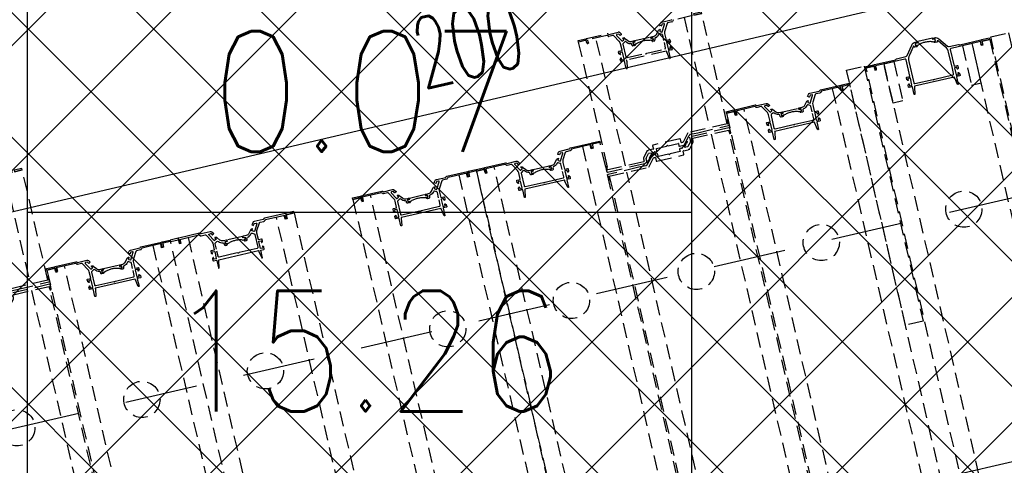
# Model space of a CAD drawing. Header units: centimetres. Extents: x -15121 to 17422, y -60492 to 0.
# Tile 228 of 256: x 1999 to 2097, y -29431 to -29387. Entities that reach past the tile are written whole.
import ezdxf
from ezdxf.enums import TextEntityAlignment as Align

# ---------------------------------------------------------------- set-up
doc = ezdxf.new("R2010")
doc.units = ezdxf.units.CM
doc.header["$LTSCALE"] = 60
for name, pattern in [('HIDDEN', [0.375, 0.25, -0.125]), ('KRESKOWA-SREDNIA', [0.2, 0.12, -0.08]), ('MP', [0.25, 0.15, -0.1])]:
    doc.linetypes.add(name, pattern=pattern)
for name, color, linetype in [('A-----SZ', 8, 'Continuous'), ('AIKA KLIMATYZACJA2', 5, 'Continuous'), ('AIKA lampy restauracja wymiarowanie', 7, 'Continuous'), ('AIKA sufity podwieszane', 8, 'Continuous'), ('AIKA wymiarowanie ogólne rzut2', 7, 'Continuous'), ('AIKA ścianki mobilne', 7, 'Continuous'), ('F-BIL', 1, 'Continuous'), ('F-BIL-OP', 3, 'Continuous'), ('F-BIL-TA', 1, 'Continuous'), ('L-HIDDEN', 8, 'HIDDEN')]:
    doc.layers.add(name, color=color, linetype=linetype)
doc.styles.add('normalnysimplex', font='simplex.shx', dxfattribs={"width": 0.85})
doc.styles.add('SIMPLEX', font='simplex', dxfattribs={"width": 0.85})
doc.styles.add('wymiar', font='txt.shx', dxfattribs={"width": 0.6})
doc.dimstyles.new('Dwudziestka', dxfattribs={"dimtxt": 7, "dimasz": 0.7, "dimexe": 5, "dimexo": 0, "dimgap": 2.5, "dimtad": 1, "dimtoh": 1, "dimdec": 3, "dimrnd": 0.5, "dimdsep": 46, "dimtxsty": 'wymiar', "dimblk": 'znacznik', "dimcen": 0, "dimdle": 5, "dimse1": 1, "dimse2": 1, "dimclrd": 256, "dimclre": 256, "dimclrt": 256, "dimadec": 0, "dimazin": 0, "dimtfac": 0.4, "dimtdec": 3, "dimtix": 1, "dimtofl": 0, "dimtmove": 2, "dimatfit": 3, "dimldrblk": 'znacznik', "dimfxl": 1, "dimtolj": 1, "dimarcsym": 0})

# ---------------------------------------------------------------- blocks, each defined once
blk = doc.blocks.new('DYBY-BL5')
at = {"layer": 'F-BIL-TA', "color": 1}
blk.add_line((0, 45), (110, 45), dxfattribs=at)
blk.add_lwpolyline([(0, 0), (0, 90), (110, 90), (110, 0)], close=True, dxfattribs=at)
at = {"layer": 'F-BIL-OP', "style": 'SIMPLEX', "width": 0.85}
blk.add_attdef('NR', text='', height=20, dxfattribs=at).set_placement((56, 55), align=Align.CENTER)
at = {"layer": 'F-BIL-OP', "color": 2, "style": 'SIMPLEX', "width": 0.85, "flags": 1}
for tag, p in [('NAZWA', (119, 55)), ('POSADZKA', (119, 12)), ('GRUPA', (119, -27)), ('RODZAJ', (119, -72))]:
    blk.add_attdef(tag, p, '', height=19, dxfattribs=at)
at = {"layer": 'F-BIL-OP', "color": 2, "style": 'SIMPLEX', "width": 0.85}
blk.add_attdef('POW.', text='', height=20, dxfattribs=at).set_placement((56, 12), align=Align.CENTER)
at = {"layer": 'F-BIL-OP', "color": 2, "style": 'SIMPLEX', "width": 0.85, "flags": 1}
blk.add_attdef('POWH.', text='', height=20, dxfattribs=at).set_placement((56, -27), align=Align.CENTER)
blk = doc.blocks.new('SL klima')
at = {"layer": 'AIKA KLIMATYZACJA2', "color": 140, "linetype": 'MP', "lineweight": -2}
blk.add_line((6314.866, -25555.953, 336.652), (6271.994, -25565.851, 336.652), dxfattribs=at)
blk = doc.blocks.new('*U5278')
for p, q in [((1.5, 8.8), (1085.5, 8.82)), ((1085.5, 0.82), (1081.5, 0.82)), ((1081.5, 0.82), (1081.5, -0.68)), ((1085.5, 8.82), (1085.5, 0.82)), ((1085.5, -9.18), (1.5, -9.2)), ((1081.5, -0.68), (1085.5, -0.68)), ((1.5, -99.2), (1085.5, -99.18)), ((1085.5, -117.18), (1.5, -117.2)), ((1081.5, -109.18), (1081.5, -107.68)), ((1081.5, -107.68), (1085.5, -107.68)), ((1085.5, -109.18), (1081.5, -109.18)), ((1085.5, -117.18), (1085.5, -109.18))]:
    blk.add_line(p, q)
for points in [[(827.7, 28.32), (1087.7, 28.32), (1087.7, 10.32), (827.7, 10.32)], [(1087, 0.82), (1085.5, 0.82), (1085.5, 8.82), (1087, 8.82)], [(1085.5, -9.31), (1085.5, -19.31), (1045.5, -19.31), (1045.5, -9.31)], [(1085.5, -99.31), (1085.5, -89.31), (1045.5, -89.31), (1045.5, -99.31)], [(1087, -109.18), (1085.5, -109.18), (1085.5, -117.18), (1087, -117.18)], [(827.7, -118.68), (1087.7, -118.68), (1087.7, -136.68), (827.7, -136.68)]]:
    blk.add_lwpolyline(points, close=True)
at = {"linetype": 'Continuous'}
blk.add_lwpolyline([(1065.83, -74.48), (1082.3, -74.48, 0.162719), (1088.31, -72.47), (1095.51, -67.06, 0.023978), (1095.88, -66.75, 0.684311), (1095.54, -65.88), (1095.2, -65.88, -0.414214), (1094.7, -65.38), (1094.7, -63.51, -0.198912), (1094.85, -63.15), (1095.56, -62.44, -0.668179), (1095.9, -62.58), (1095.9, -64.18, 0.414214), (1096.1, -64.38), (1098.1, -64.38, 0.414214), (1098.3, -64.18), (1098.3, -62.58, -0.414214), (1098.5, -62.38), (1099.3, -62.38, -0.414214), (1099.5, -62.58), (1099.5, -64.06, -0.235614), (1097.51, -68.06), (1088.5, -74.84, 0.235614), (1087.7, -76.44), (1087.7, -85.85, -0.198912), (1087.55, -86.2), (1087.15, -86.61, 0.198912), (1087, -86.96), (1087, -108.38, -0.414214), (1086.2, -109.18), (1082.8, -109.18, -0.414214), (1082, -108.38), (1082, -107.88, -0.414214), (1082.2, -107.68), (1083.2, -107.68, 0.414214), (1083.4, -107.88), (1085.3, -107.88, 0.414214), (1085.5, -107.68), (1085.5, -77.68, 0.414214), (1084.5, -76.68), (1067.7, -76.68, 0.414214), (1067.5, -76.88), (1067.5, -79.88, -0.414214), (1067, -80.38), (1065.12, -80.38, -0.198912), (1064.77, -80.24), (1064.06, -79.53, -0.668179), (1064.2, -79.18), (1065.8, -79.18, 0.414214), (1066, -78.98), (1066, -76.88, 0.414214), (1065.8, -76.68), (1058.7, -76.68, 0.414214), (1058.5, -76.88), (1058.5, -78.98, 0.414214), (1058.7, -79.18), (1060.3, -79.18, -0.668179), (1060.44, -79.53), (1059.73, -80.24, -0.198912), (1059.38, -80.38), (1057.5, -80.38, -0.414214), (1057, -79.88), (1057, -76.88, 0.414214), (1056.8, -76.68), (1049.2, -76.68, -0.414214), (1049, -76.48), (1049, -76.03, -0.36397), (1049.17, -75.84), (1056.01, -74.63, -0.043661), (1056.53, -74.58), (1056.8, -74.58, 0.414214), (1057, -74.38), (1057, -33.98, 0.414214), (1056.8, -33.78), (1056.53, -33.78, -0.043661), (1056.01, -33.74), (1049.17, -32.53, -0.36397), (1049, -32.33), (1049, -31.88, -0.414214), (1049.2, -31.68), (1056.8, -31.68, 0.414214), (1057, -31.48), (1057, -28.48, -0.414214), (1057.5, -27.98), (1059.38, -27.98, -0.198912), (1059.73, -28.13), (1060.44, -28.84, -0.668179), (1060.3, -29.18), (1058.7, -29.18, 0.414214), (1058.5, -29.38), (1058.5, -31.48, 0.414214), (1058.7, -31.68), (1065.8, -31.68, 0.414214), (1066, -31.48), (1066, -29.38, 0.414214), (1065.8, -29.18), (1064.2, -29.18, -0.668179), (1064.06, -28.84), (1064.77, -28.13, -0.198912), (1065.12, -27.98), (1067, -27.98, -0.414214), (1067.5, -28.48), (1067.5, -31.48, 0.414214), (1067.7, -31.68), (1084.5, -31.68, 0.414214), (1085.5, -30.68), (1085.5, -0.68, 0.414214), (1085.3, -0.48), (1083.4, -0.48, 0.414214), (1083.2, -0.68), (1082.2, -0.68, -0.414214), (1082, -0.48), (1082, 0.02, -0.414214), (1082.8, 0.82), (1086.2, 0.82, -0.414214), (1087, 0.02), (1087, -21.41, 0.198912), (1087.15, -21.76), (1087.55, -22.17, -0.198912), (1087.7, -22.52), (1087.7, -31.93, 0.235614), (1088.5, -33.53), (1097.51, -40.31, -0.235614), (1099.5, -44.31), (1099.5, -45.78, -0.414214), (1099.3, -45.98), (1098.5, -45.98, -0.414214), (1098.3, -45.78), (1098.3, -44.18, 0.414214), (1098.1, -43.98), (1096.1, -43.98, 0.414214), (1095.9, -44.18), (1095.9, -45.78, -0.668179), (1095.56, -45.93), (1094.85, -45.21, -0.198912), (1094.7, -44.86), (1094.7, -42.98, -0.414214), (1095.2, -42.48), (1095.54, -42.48, 0.684311), (1095.88, -41.61, 0.023978), (1095.51, -41.31), (1088.31, -35.89, 0.162719), (1082.3, -33.88), (1060.5, -33.88, 0.414214), (1059.5, -34.88), (1059.5, -53.32), (1059.06, -54.08, 0.267949), (1059.06, -54.28), (1059.5, -55.05), (1059.5, -73.48, 0.414214), (1060.5, -74.48), (1065.83, -74.48)], format="xyb", dxfattribs=at)
blk.add_lwpolyline([(1096.11, -47.1, -0.167317), (1096.12, -61.14), (1096.12, -64.16), (1098.15, -64.16), (1098.15, -62.11), (1099.47, -62.11), (1099.47, -46.12), (1098.09, -46.12), (1098.09, -44.15), (1096.11, -44.15)], format="xyb", close=True)
blk.add_circle((927, -54.18), 18)
blk = doc.blocks.new('*U5248')
for p, q in [((114, 117.17), (1.5, 117.16)), ((1.5, 117.16), (1.5, 109.2)), ((1179.63, 117.22), (120.37, 117.17)), ((1.5, 99.16), (114, 99.17)), ((120.37, 99.17), (1179.63, 99.22)), ((132, 9.17), (1.5, 9.16)), ((1161.63, 9.22), (138.37, 9.17)), ((1.5, -8.84), (132, -8.81)), ((138.37, -8.83), (1161.63, -8.78))]:
    blk.add_line(p, q)
for points in [[(121.8, 68.38), (118.5, 68.38, 0.414214), (118, 67.88), (118, 40.48, 0.414214), (118.5, 39.98), (121.8, 39.98, -0.414212), (122, 39.78), (122, 34.88, -0.000001), (122, 33.56), (127.79, 28.71, 0.176326), (129.08, 28.24), (131.5, 28.24, -0.414214), (132, 27.74), (132, -8.83, -0.414214), (131.8, -9.03), (129.9, -9.03, -0.414212), (129.7, -8.83), (128.7, -8.83, 0.414214), (128.5, -9.03), (128.5, -9.53, 0.41421), (129.3, -10.33), (133.2, -10.33, 0.414213), (134, -9.53), (134, 30.64, 0.414213), (133.8, 30.84), (129.37, 30.84, -0.176324), (129.24, 30.88), (125.08, 34.38, -0.221651), (125, 34.53), (125, 37.22, -0.533896), (125.28, 37.41), (127.28, 36.58), (126.96, 36.2), (128.2, 35.81), (127.88, 35.43), (129.12, 35.04), (128.8, 34.66), (129.72, 33.88, 0.414286), (130, 33.91, 0.198947), (130.04, 34.06), (129.94, 35.21, 0.192971), (129.61, 35.87), (125.68, 39.32, -0.215704), (125, 40.82), (125, 42.48, 0.414212), (124.5, 42.98), (122.2, 42.98, -0.414212), (122, 43.18), (122, 53.31), (121.56, 54.08, -0.267947), (121.56, 54.28), (122, 55.05), (122, 65.18, -0.414214), (122.2, 65.38), (124.5, 65.38, 0.414214), (125, 65.88), (125, 70.38, 0.221694), (124.65, 71.15), (116.72, 77.8, -0.221682), (116, 79.33), (116, 86.51), (116, 117.87, 0.414163), (115.2, 118.67), (111.3, 118.67, 0.414214), (110.5, 117.87), (110.5, 117.37, 0.414214), (110.7, 117.17), (111.7, 117.17, -0.414233), (111.9, 117.37), (113.8, 117.37, -0.414212), (114, 117.17), (114, 76.82), (121.83, 70.25, -0.221697), (122, 69.87), (122, 68.58, -0.414211), (121.8, 68.38)], [(130.57, 39.98), (133.87, 39.98, 0.414214), (134.37, 40.48), (134.37, 67.88, 0.414214), (133.87, 68.38), (130.57, 68.38, -0.414212), (130.37, 68.58), (130.37, 73.48, -0.000001), (130.37, 74.8), (124.58, 79.65, 0.176326), (123.3, 80.12), (120.87, 80.12, -0.414214), (120.37, 80.62), (120.37, 117.17, -0.414214), (120.57, 117.37), (122.47, 117.37, -0.414212), (122.67, 117.17), (123.67, 117.17, 0.414214), (123.87, 117.37), (123.87, 117.87, 0.41421), (123.07, 118.67), (119.17, 118.67, 0.414213), (118.37, 117.87), (118.37, 77.72, 0.414213), (118.57, 77.52), (123, 77.52, -0.176324), (123.13, 77.47), (127.3, 73.98, -0.221651), (127.37, 73.83), (127.37, 71.14, -0.533896), (127.09, 70.95), (125.09, 71.78), (125.41, 72.16), (124.17, 72.55), (124.49, 72.93), (123.25, 73.32), (123.58, 73.7), (122.66, 74.48, 0.414286), (122.37, 74.45, 0.198947), (122.33, 74.3), (122.43, 73.15, 0.192971), (122.77, 72.48), (126.69, 69.04, -0.215704), (127.37, 67.54), (127.37, 65.88, 0.414212), (127.87, 65.38), (130.17, 65.38, -0.414212), (130.37, 65.18), (130.37, 55.05), (130.81, 54.28, -0.267947), (130.81, 54.08), (130.37, 53.31), (130.37, 43.18, -0.414214), (130.17, 42.98), (127.87, 42.98, 0.414214), (127.37, 42.48), (127.37, 37.98, 0.221694), (127.73, 37.21), (135.65, 30.56, -0.221682), (136.37, 29.03), (136.37, 21.85), (136.37, -9.53, 0.414163), (137.17, -10.33), (141.07, -10.33, 0.414214), (141.87, -9.53), (141.87, -9.03, 0.414214), (141.67, -8.83), (140.67, -8.83, -0.414233), (140.47, -9.03), (138.57, -9.03, -0.414212), (138.37, -8.83), (138.37, 31.54), (130.55, 38.11, -0.221697), (130.37, 38.49), (130.37, 39.78, -0.414211), (130.57, 39.98)], [(19.23, 74.46), (13.69, 74.46, 0.265236), (12.83, 73.97), (11.75, 72.14, 0.397137), (12.05, 70.8, -0.21042), (14.63, 66.72, 0.371263), (15.62, 65.86), (16.5, 65.86, -0.414214), (17.5, 64.86), (17.5, 63.49, -0.198912), (17.35, 63.14), (16.64, 62.42, -0.668179), (16.3, 62.56), (16.3, 64.16, 0.414214), (16.1, 64.36), (14.1, 64.36, 0.414214), (13.9, 64.16), (13.9, 62.56, -0.414214), (13.7, 62.36), (12.9, 62.36, -0.414214), (12.7, 62.56), (12.7, 65.83, 0.226285), (11.22, 68.94), (7.96, 71.57, -0.155747), (7.8, 71.83), (7.48, 73.06, -0.668179), (7.78, 73.29), (9.15, 72.47, 0.414214), (9.43, 72.54), (10.5, 74.35, 0.414214), (10.43, 74.62), (3.65, 78.63, 0.580732), (2.9, 78.2), (2.9, 76.28, 0.265236), (3, 76.11), (4.42, 75.27, -0.414214), (4.49, 75), (3.71, 73.68, -0.447259), (3.42, 73.62), (1.7, 74.92, -0.235614), (0.9, 76.52), (0.9, 85.91, 0.198912), (0.75, 86.26), (0.23, 86.78, -0.198912)], [(1.5, 107.66), (1.5, 88.16, 0.198912), (1.62, 87.88), (2.61, 86.89, -0.198912), (2.9, 86.18), (2.9, 82.2, 0.265236), (3.39, 81.34), (10.12, 77.36, 0.13423), (12.67, 76.66), (19.3, 76.66, 0.414214), (19.5, 76.86), (19.5, 79.86, -0.414214), (20, 80.36), (21.88, 80.36, -0.198912), (22.23, 80.22), (22.94, 79.51, -0.668179), (22.8, 79.16), (21.2, 79.16, 0.414214), (21, 78.96), (21, 76.86, 0.414214), (21.2, 76.66), (28.3, 76.66, 0.414214), (28.5, 76.86), (28.5, 78.96, 0.414214), (28.3, 79.16), (26.7, 79.16, -0.668179), (26.56, 79.51), (27.27, 80.22, -0.198912), (27.62, 80.36), (29.5, 80.36, -0.414214), (30, 79.86), (30, 76.86, 0.414214), (30.2, 76.66), (37.8, 76.66, -0.414214), (38, 76.46), (38, 76.02, -0.36397), (37.83, 75.82), (30.96, 74.61, -0.043661), (30.44, 74.56), (30.2, 74.56, 0.414214), (30, 74.36), (30, 33.96, 0.414214), (30.2, 33.76), (30.44, 33.76, -0.043661), (30.96, 33.72), (37.83, 32.51, -0.36397), (38, 32.31), (38, 31.86, -0.414214), (37.8, 31.66), (30.2, 31.66, 0.414214), (30, 31.46), (30, 28.46, -0.414214), (29.5, 27.96), (27.62, 27.96, -0.198912), (27.27, 28.11), (26.56, 28.82, -0.668179), (26.7, 29.16), (28.3, 29.16, 0.414214), (28.5, 29.36), (28.5, 31.46, 0.414214), (28.3, 31.66), (21.2, 31.66, 0.414214), (21, 31.46), (21, 29.36, 0.414214), (21.2, 29.16), (22.8, 29.16, -0.668179), (22.94, 28.82), (22.23, 28.11, -0.198912), (21.88, 27.96), (20, 27.96, -0.414214), (19.5, 28.46), (19.5, 31.46, 0.414214), (19.3, 31.66), (12.67, 31.66, 0.13423), (10.12, 30.97), (3.39, 26.99, 0.265236), (2.9, 26.13), (2.9, 22.15, -0.198912), (2.61, 21.44), (1.62, 20.45, 0.198912), (1.5, 20.17), (1.5, 0.66, 0.414214), (1.7, 0.46), (3.6, 0.46, 0.414214), (3.8, 0.66), (4.8, 0.66, -0.414214), (5, 0.46), (5, -0.04, -0.414214), (4.2, -0.84), (0.8, -0.84, -0.414214), (0, -0.04), (0, 20.98, -0.198912), (0.23, 21.55), (0.75, 22.07, 0.198912), (0.9, 22.42), (0.9, 31.81, -0.235614), (1.7, 33.41), (3.42, 34.71, -0.447259), (3.71, 34.65), (4.49, 33.33, -0.414214), (4.42, 33.06), (3, 32.22, 0.265236), (2.9, 32.05), (2.9, 30.13, 0.580732), (3.65, 29.7), (10.43, 33.7, 0.414214), (10.5, 33.98), (9.43, 35.79, 0.414214), (9.15, 35.86), (7.78, 35.04, -0.668179), (7.48, 35.26), (7.8, 36.5, -0.155747), (7.96, 36.76), (11.22, 39.39, 0.226285), (12.7, 42.5), (12.7, 45.76, -0.414214), (12.9, 45.96), (13.7, 45.96, -0.414214), (13.9, 45.76), (13.9, 44.16, 0.414214), (14.1, 43.96), (16.1, 43.96, 0.414214), (16.3, 44.16), (16.3, 45.76, -0.668179), (16.64, 45.91), (17.35, 45.19, -0.198912), (17.5, 44.84), (17.5, 43.46, -0.414214), (16.5, 42.46), (15.62, 42.46, 0.371263), (14.63, 41.61, -0.21042), (12.05, 37.52, 0.397137), (11.75, 36.19), (12.83, 34.36, 0.265236), (13.69, 33.86), (26.5, 33.86, 0.414214), (27.5, 34.86), (27.5, 53.3), (27.94, 54.06, 0.267949), (27.94, 54.26), (27.5, 55.03), (27.5, 73.46, 0.414214), (26.5, 74.46), (21.17, 74.46)]]:
    blk.add_lwpolyline(points, format="xyb")
for points in [[(1.5, 117.16), (0, 117.16), (0, 109.16), (1.5, 109.16)], [(1.5, -8.78), (0, -8.78), (0, -0.78), (1.5, -0.79)]]:
    blk.add_lwpolyline(points, close=True)
blk.add_lwpolyline([(16.18, 61.25, 0.167317), (16.17, 47.21), (16.17, 44.18), (14.14, 44.18), (14.14, 46.24), (12.81, 46.24), (12.81, 62.22), (14.2, 62.22), (14.2, 64.2), (16.18, 64.2)], format="xyb", close=True)
blk.add_circle((250, 54.19), 18)
blk = doc.blocks.new('*U5261')
for p, q in [((-1.5, 8.8), (-1106.5, 8.8)), ((-1106.5, -9.2), (-1.5, -9.2)), ((-1.5, -99.2), (-1106.5, -99.2)), ((-1106.5, -117.2), (-1.5, -117.2))]:
    blk.add_line(p, q)
for points in [[(-1108, 8.8), (-1106.5, 8.8), (-1106.5, 0.8), (-1108, 0.8)], [(-1108, -109.2), (-1106.5, -109.2), (-1106.5, -117.2), (-1108, -117.2)]]:
    blk.add_lwpolyline(points, close=True)
at = {"linetype": 'Continuous'}
blk.add_lwpolyline([(-1088.77, -33.9), (-1094.31, -33.9, 0.265236), (-1095.17, -34.39), (-1096.25, -36.22, 0.397137), (-1095.95, -37.56, -0.21042), (-1093.37, -41.65, 0.371263), (-1092.38, -42.5), (-1091.5, -42.5, -0.414214), (-1090.5, -43.5), (-1090.5, -44.88, -0.198912), (-1090.65, -45.23), (-1091.36, -45.94, -0.668179), (-1091.7, -45.8), (-1091.7, -44.2, 0.414214), (-1091.9, -44), (-1093.9, -44, 0.414214), (-1094.1, -44.2), (-1094.1, -45.8, -0.414214), (-1094.3, -46), (-1095.1, -46, -0.414214), (-1095.3, -45.8), (-1095.3, -42.54, 0.226285), (-1096.78, -39.43), (-1100.04, -36.79, -0.155747), (-1100.2, -36.54), (-1100.52, -35.3, -0.668179), (-1100.22, -35.08), (-1098.85, -35.89, 0.414214), (-1098.57, -35.82), (-1097.5, -34.01, 0.414214), (-1097.57, -33.74), (-1104.35, -29.74, 0.580732), (-1105.1, -30.17), (-1105.1, -32.08, 0.265236), (-1105, -32.25), (-1103.58, -33.09, -0.414214), (-1103.51, -33.37), (-1104.29, -34.68, -0.447259), (-1104.58, -34.74), (-1106.3, -33.45, -0.235614), (-1107.1, -31.85), (-1107.1, -22.46, 0.198912), (-1107.25, -22.1), (-1107.77, -21.58, -0.198912), (-1108, -21.02), (-1108, 0, -0.414214), (-1107.2, 0.8), (-1103.8, 0.8, -0.414214), (-1103, 0), (-1103, -0.5, -0.414214), (-1103.2, -0.7), (-1104.2, -0.7, 0.414214), (-1104.4, -0.5), (-1106.3, -0.5, 0.414214), (-1106.5, -0.7), (-1106.5, -20.2, 0.198912), (-1106.38, -20.49), (-1105.39, -21.48, -0.198912), (-1105.1, -22.18), (-1105.1, -26.17, 0.265236), (-1104.61, -27.03), (-1097.88, -31, 0.13423), (-1095.33, -31.7), (-1088.7, -31.7, 0.414214), (-1088.5, -31.5), (-1088.5, -28.5, -0.414214), (-1088, -28), (-1086.12, -28, -0.198912), (-1085.77, -28.15), (-1085.06, -28.86, -0.668179), (-1085.2, -29.2), (-1086.8, -29.2, 0.414214), (-1087, -29.4), (-1087, -31.5, 0.414214), (-1086.8, -31.7), (-1079.7, -31.7, 0.414214), (-1079.5, -31.5), (-1079.5, -29.4, 0.414214), (-1079.7, -29.2), (-1081.3, -29.2, -0.668179), (-1081.44, -28.86), (-1080.73, -28.15, -0.198912), (-1080.38, -28), (-1078.5, -28, -0.414214), (-1078, -28.5), (-1078, -31.5, 0.414214), (-1077.8, -31.7), (-1070.2, -31.7, -0.414214), (-1070, -31.9), (-1070, -32.35, -0.36397), (-1070.17, -32.54), (-1077.04, -33.75, -0.043661), (-1077.56, -33.8), (-1077.8, -33.8, 0.414214), (-1078, -34), (-1078, -74.4, 0.414214), (-1077.8, -74.6), (-1077.56, -74.6, -0.043661), (-1077.04, -74.65), (-1070.17, -75.86, -0.36397), (-1070, -76.05), (-1070, -76.5, -0.414214), (-1070.2, -76.7), (-1077.8, -76.7, 0.414214), (-1078, -76.9), (-1078, -79.9, -0.414214), (-1078.5, -80.4), (-1080.38, -80.4, -0.198912), (-1080.73, -80.25), (-1081.44, -79.54, -0.668179), (-1081.3, -79.2), (-1079.7, -79.2, 0.414214), (-1079.5, -79), (-1079.5, -76.9, 0.414214), (-1079.7, -76.7), (-1086.8, -76.7, 0.414214), (-1087, -76.9), (-1087, -79, 0.414214), (-1086.8, -79.2), (-1085.2, -79.2, -0.668179), (-1085.06, -79.54), (-1085.77, -80.25, -0.198912), (-1086.12, -80.4), (-1088, -80.4, -0.414214), (-1088.5, -79.9), (-1088.5, -76.9, 0.414214), (-1088.7, -76.7), (-1095.33, -76.7, 0.13423), (-1097.88, -77.4), (-1104.61, -81.37, 0.265236), (-1105.1, -82.23), (-1105.1, -86.22, -0.198912), (-1105.39, -86.92), (-1106.38, -87.91, 0.198912), (-1106.5, -88.2), (-1106.5, -107.7, 0.414214), (-1106.3, -107.9), (-1104.4, -107.9, 0.414214), (-1104.2, -107.7), (-1103.2, -107.7, -0.414214), (-1103, -107.9), (-1103, -108.4, -0.414214), (-1103.8, -109.2), (-1107.2, -109.2, -0.414214), (-1108, -108.4), (-1108, -87.38, -0.198912), (-1107.77, -86.82), (-1107.25, -86.3, 0.198912), (-1107.1, -85.94), (-1107.1, -76.55, -0.235614), (-1106.3, -74.95), (-1104.58, -73.66, -0.447259), (-1104.29, -73.72), (-1103.51, -75.03, -0.414214), (-1103.58, -75.31), (-1105, -76.15, 0.265236), (-1105.1, -76.32), (-1105.1, -78.23, 0.580732), (-1104.35, -78.66), (-1097.57, -74.66, 0.414214), (-1097.5, -74.39), (-1098.57, -72.58, 0.414214), (-1098.85, -72.51), (-1100.22, -73.32, -0.668179), (-1100.52, -73.1), (-1100.2, -71.86, -0.155747), (-1100.04, -71.61), (-1096.78, -68.97, 0.226285), (-1095.3, -65.86), (-1095.3, -62.6, -0.414214), (-1095.1, -62.4), (-1094.3, -62.4, -0.414214), (-1094.1, -62.6), (-1094.1, -64.2, 0.414214), (-1093.9, -64.4), (-1091.9, -64.4, 0.414214), (-1091.7, -64.2), (-1091.7, -62.6, -0.668179), (-1091.36, -62.46), (-1090.65, -63.17, -0.198912), (-1090.5, -63.52), (-1090.5, -64.9, -0.414214), (-1091.5, -65.9), (-1092.38, -65.9, 0.371263), (-1093.37, -66.75, -0.21042), (-1095.95, -70.84, 0.397137), (-1096.25, -72.18), (-1095.17, -74.01, 0.265236), (-1094.31, -74.5), (-1081.5, -74.5, 0.414214), (-1080.5, -73.5), (-1080.5, -55.07), (-1080.06, -54.3, 0.267949), (-1080.06, -54.1), (-1080.5, -53.33), (-1080.5, -34.9, 0.414214), (-1081.5, -33.9), (-1086.83, -33.9)], format="xyb", dxfattribs=at)
for points in [[(-1106.5, 8.8), (-1106.5, 0.8), (-1102.5, 0.8), (-1102.5, -1.2), (-1106.5, -1.2)], [(-1106.5, -117.2), (-1106.5, -109.2), (-1102.5, -109.2), (-1102.5, -107.2), (-1106.5, -107.2)]]:
    blk.add_lwpolyline(points)
blk.add_lwpolyline([(-1091.82, -47.12, 0.167317), (-1091.83, -61.15), (-1091.83, -64.18), (-1093.86, -64.18), (-1093.86, -62.12), (-1095.18, -62.12), (-1095.18, -46.14), (-1093.8, -46.14), (-1093.8, -44.16), (-1091.82, -44.16)], format="xyb", close=True)
blk.add_circle((-960, -54.2), 18)
blk = doc.blocks.new('*U5176')
for p, q in [((1.5, 8.8), (1106.5, 8.8)), ((1106.5, -9.2), (1.5, -9.2)), ((1.5, -99.2), (1106.5, -99.2)), ((1106.5, -117.2), (1.5, -117.2))]:
    blk.add_line(p, q)
at = {"linetype": 'Continuous'}
blk.add_lwpolyline([(1088.77, -33.9), (1094.31, -33.9, -0.265236), (1095.17, -34.39), (1096.25, -36.22, -0.397137), (1095.95, -37.56, 0.21042), (1093.37, -41.65, -0.371263), (1092.38, -42.5), (1091.5, -42.5, 0.414214), (1090.5, -43.5), (1090.5, -44.88, 0.198912), (1090.65, -45.23), (1091.36, -45.94, 0.668179), (1091.7, -45.8), (1091.7, -44.2, -0.414214), (1091.9, -44), (1093.9, -44, -0.414214), (1094.1, -44.2), (1094.1, -45.8, 0.414214), (1094.3, -46), (1095.1, -46, 0.414214), (1095.3, -45.8), (1095.3, -42.54, -0.226285), (1096.78, -39.43), (1100.04, -36.79, 0.155747), (1100.2, -36.54), (1100.52, -35.3, 0.668179), (1100.22, -35.08), (1098.85, -35.89, -0.414214), (1098.57, -35.82), (1097.5, -34.01, -0.414214), (1097.57, -33.74), (1104.35, -29.74, -0.580732), (1105.1, -30.17), (1105.1, -32.08, -0.265236), (1105, -32.25), (1103.58, -33.09, 0.414214), (1103.51, -33.37), (1104.29, -34.68, 0.447259), (1104.58, -34.74), (1106.3, -33.45, 0.235614), (1107.1, -31.85), (1107.1, -22.46, -0.198912), (1107.25, -22.1), (1107.77, -21.58, 0.198912), (1108, -21.02), (1108, 0, 0.414214), (1107.2, 0.8), (1103.8, 0.8, 0.414214), (1103, 0), (1103, -0.5, 0.414214), (1103.2, -0.7), (1104.2, -0.7, -0.414214), (1104.4, -0.5), (1106.3, -0.5, -0.414214), (1106.5, -0.7), (1106.5, -20.2, -0.198912), (1106.38, -20.49), (1105.39, -21.48, 0.198912), (1105.1, -22.18), (1105.1, -26.17, -0.265236), (1104.61, -27.03), (1097.88, -31, -0.13423), (1095.33, -31.7), (1088.7, -31.7, -0.414214), (1088.5, -31.5), (1088.5, -28.5, 0.414214), (1088, -28), (1086.12, -28, 0.198912), (1085.77, -28.15), (1085.06, -28.86, 0.668179), (1085.2, -29.2), (1086.8, -29.2, -0.414214), (1087, -29.4), (1087, -31.5, -0.414214), (1086.8, -31.7), (1079.7, -31.7, -0.414214), (1079.5, -31.5), (1079.5, -29.4, -0.414214), (1079.7, -29.2), (1081.3, -29.2, 0.668179), (1081.44, -28.86), (1080.73, -28.15, 0.198912), (1080.38, -28), (1078.5, -28, 0.414214), (1078, -28.5), (1078, -31.5, -0.414214), (1077.8, -31.7), (1070.2, -31.7, 0.414214), (1070, -31.9), (1070, -32.35, 0.36397), (1070.17, -32.54), (1077.04, -33.75, 0.043661), (1077.56, -33.8), (1077.8, -33.8, -0.414214), (1078, -34), (1078, -74.4, -0.414214), (1077.8, -74.6), (1077.56, -74.6, 0.043661), (1077.04, -74.65), (1070.17, -75.86, 0.36397), (1070, -76.05), (1070, -76.5, 0.414214), (1070.2, -76.7), (1077.8, -76.7, -0.414214), (1078, -76.9), (1078, -79.9, 0.414214), (1078.5, -80.4), (1080.38, -80.4, 0.198912), (1080.73, -80.25), (1081.44, -79.54, 0.668179), (1081.3, -79.2), (1079.7, -79.2, -0.414214), (1079.5, -79), (1079.5, -76.9, -0.414214), (1079.7, -76.7), (1086.8, -76.7, -0.414214), (1087, -76.9), (1087, -79, -0.414214), (1086.8, -79.2), (1085.2, -79.2, 0.668179), (1085.06, -79.54), (1085.77, -80.25, 0.198912), (1086.12, -80.4), (1088, -80.4, 0.414214), (1088.5, -79.9), (1088.5, -76.9, -0.414214), (1088.7, -76.7), (1095.33, -76.7, -0.13423), (1097.88, -77.4), (1104.61, -81.37, -0.265236), (1105.1, -82.23), (1105.1, -86.22, 0.198912), (1105.39, -86.92), (1106.38, -87.91, -0.198912), (1106.5, -88.2), (1106.5, -107.7, -0.414214), (1106.3, -107.9), (1104.4, -107.9, -0.414214), (1104.2, -107.7), (1103.2, -107.7, 0.414214), (1103, -107.9), (1103, -108.4, 0.414214), (1103.8, -109.2), (1107.2, -109.2, 0.414214), (1108, -108.4), (1108, -87.38, 0.198912), (1107.77, -86.82), (1107.25, -86.3, -0.198912), (1107.1, -85.94), (1107.1, -76.55, 0.235614), (1106.3, -74.95), (1104.58, -73.66, 0.447259), (1104.29, -73.72), (1103.51, -75.03, 0.414214), (1103.58, -75.31), (1105, -76.15, -0.265236), (1105.1, -76.32), (1105.1, -78.23, -0.580732), (1104.35, -78.66), (1097.57, -74.66, -0.414214), (1097.5, -74.39), (1098.57, -72.58, -0.414214), (1098.85, -72.51), (1100.22, -73.32, 0.668179), (1100.52, -73.1), (1100.2, -71.86, 0.155747), (1100.04, -71.61), (1096.78, -68.97, -0.226285), (1095.3, -65.86), (1095.3, -62.6, 0.414214), (1095.1, -62.4), (1094.3, -62.4, 0.414214), (1094.1, -62.6), (1094.1, -64.2, -0.414214), (1093.9, -64.4), (1091.9, -64.4, -0.414214), (1091.7, -64.2), (1091.7, -62.6, 0.668179), (1091.36, -62.46), (1090.65, -63.17, 0.198912), (1090.5, -63.52), (1090.5, -64.9, 0.414214), (1091.5, -65.9), (1092.38, -65.9, -0.371263), (1093.37, -66.75, 0.21042), (1095.95, -70.84, -0.397137), (1096.25, -72.18), (1095.17, -74.01, -0.265236), (1094.31, -74.5), (1081.5, -74.5, -0.414214), (1080.5, -73.5), (1080.5, -55.07), (1080.06, -54.3, -0.267949), (1080.06, -54.1), (1080.5, -53.33), (1080.5, -34.9, -0.414214), (1081.5, -33.9), (1086.83, -33.9)], format="xyb", dxfattribs=at)
for points in [[(1106.5, 8.8), (1106.5, 0.8), (1102.5, 0.8), (1102.5, -1.2), (1106.5, -1.2)], [(1106.5, -117.2), (1106.5, -109.2), (1102.5, -109.2), (1102.5, -107.2), (1106.5, -107.2)]]:
    blk.add_lwpolyline(points)
for points in [[(1108, 8.8), (1106.5, 8.8), (1106.5, 0.8), (1108, 0.8)], [(1108, -109.2), (1106.5, -109.2), (1106.5, -117.2), (1108, -117.2)]]:
    blk.add_lwpolyline(points, close=True)
blk.add_lwpolyline([(1091.82, -47.12, -0.167317), (1091.83, -61.15), (1091.83, -64.18), (1093.86, -64.18), (1093.86, -62.12), (1095.18, -62.12), (1095.18, -46.14), (1093.8, -46.14), (1093.8, -44.16), (1091.82, -44.16)], format="xyb", close=True)
blk.add_circle((960, -54.2), 18)
blk = doc.blocks.new('*U5329')
for p, q in [((-1.5, 8.8), (-1106.5, 8.8)), ((-1106.5, -9.2), (-1.5, -9.2)), ((-1.5, -99.2), (-1106.5, -99.2)), ((-1106.5, -117.2), (-1.5, -117.2))]:
    blk.add_line(p, q)
for points in [[(-1108, 8.8), (-1106.5, 8.8), (-1106.5, 0.8), (-1108, 0.8)], [(-1108, -109.2), (-1106.5, -109.2), (-1106.5, -117.2), (-1108, -117.2)]]:
    blk.add_lwpolyline(points, close=True)
at = {"linetype": 'Continuous'}
blk.add_lwpolyline([(-1088.77, -33.9), (-1094.31, -33.9, 0.265236), (-1095.17, -34.39), (-1096.25, -36.22, 0.397137), (-1095.95, -37.56, -0.21042), (-1093.37, -41.65, 0.371263), (-1092.38, -42.5), (-1091.5, -42.5, -0.414214), (-1090.5, -43.5), (-1090.5, -44.88, -0.198912), (-1090.65, -45.23), (-1091.36, -45.94, -0.668179), (-1091.7, -45.8), (-1091.7, -44.2, 0.414214), (-1091.9, -44), (-1093.9, -44, 0.414214), (-1094.1, -44.2), (-1094.1, -45.8, -0.414214), (-1094.3, -46), (-1095.1, -46, -0.414214), (-1095.3, -45.8), (-1095.3, -42.54, 0.226285), (-1096.78, -39.43), (-1100.04, -36.79, -0.155747), (-1100.2, -36.54), (-1100.52, -35.3, -0.668179), (-1100.22, -35.08), (-1098.85, -35.89, 0.414214), (-1098.57, -35.82), (-1097.5, -34.01, 0.414214), (-1097.57, -33.74), (-1104.35, -29.74, 0.580732), (-1105.1, -30.17), (-1105.1, -32.08, 0.265236), (-1105, -32.25), (-1103.58, -33.09, -0.414214), (-1103.51, -33.37), (-1104.29, -34.68, -0.447259), (-1104.58, -34.74), (-1106.3, -33.45, -0.235614), (-1107.1, -31.85), (-1107.1, -22.46, 0.198912), (-1107.25, -22.1), (-1107.77, -21.58, -0.198912), (-1108, -21.02), (-1108, 0, -0.414214), (-1107.2, 0.8), (-1103.8, 0.8, -0.414214), (-1103, 0), (-1103, -0.5, -0.414214), (-1103.2, -0.7), (-1104.2, -0.7, 0.414214), (-1104.4, -0.5), (-1106.3, -0.5, 0.414214), (-1106.5, -0.7), (-1106.5, -20.2, 0.198912), (-1106.38, -20.49), (-1105.39, -21.48, -0.198912), (-1105.1, -22.18), (-1105.1, -26.17, 0.265236), (-1104.61, -27.03), (-1097.88, -31, 0.13423), (-1095.33, -31.7), (-1088.7, -31.7, 0.414214), (-1088.5, -31.5), (-1088.5, -28.5, -0.414214), (-1088, -28), (-1086.12, -28, -0.198912), (-1085.77, -28.15), (-1085.06, -28.86, -0.668179), (-1085.2, -29.2), (-1086.8, -29.2, 0.414214), (-1087, -29.4), (-1087, -31.5, 0.414214), (-1086.8, -31.7), (-1079.7, -31.7, 0.414214), (-1079.5, -31.5), (-1079.5, -29.4, 0.414214), (-1079.7, -29.2), (-1081.3, -29.2, -0.668179), (-1081.44, -28.86), (-1080.73, -28.15, -0.198912), (-1080.38, -28), (-1078.5, -28, -0.414214), (-1078, -28.5), (-1078, -31.5, 0.414214), (-1077.8, -31.7), (-1070.2, -31.7, -0.414214), (-1070, -31.9), (-1070, -32.35, -0.36397), (-1070.17, -32.54), (-1077.04, -33.75, -0.043661), (-1077.56, -33.8), (-1077.8, -33.8, 0.414214), (-1078, -34), (-1078, -74.4, 0.414214), (-1077.8, -74.6), (-1077.56, -74.6, -0.043661), (-1077.04, -74.65), (-1070.17, -75.86, -0.36397), (-1070, -76.05), (-1070, -76.5, -0.414214), (-1070.2, -76.7), (-1077.8, -76.7, 0.414214), (-1078, -76.9), (-1078, -79.9, -0.414214), (-1078.5, -80.4), (-1080.38, -80.4, -0.198912), (-1080.73, -80.25), (-1081.44, -79.54, -0.668179), (-1081.3, -79.2), (-1079.7, -79.2, 0.414214), (-1079.5, -79), (-1079.5, -76.9, 0.414214), (-1079.7, -76.7), (-1086.8, -76.7, 0.414214), (-1087, -76.9), (-1087, -79, 0.414214), (-1086.8, -79.2), (-1085.2, -79.2, -0.668179), (-1085.06, -79.54), (-1085.77, -80.25, -0.198912), (-1086.12, -80.4), (-1088, -80.4, -0.414214), (-1088.5, -79.9), (-1088.5, -76.9, 0.414214), (-1088.7, -76.7), (-1095.33, -76.7, 0.13423), (-1097.88, -77.4), (-1104.61, -81.37, 0.265236), (-1105.1, -82.23), (-1105.1, -86.22, -0.198912), (-1105.39, -86.92), (-1106.38, -87.91, 0.198912), (-1106.5, -88.2), (-1106.5, -107.7, 0.414214), (-1106.3, -107.9), (-1104.4, -107.9, 0.414214), (-1104.2, -107.7), (-1103.2, -107.7, -0.414214), (-1103, -107.9), (-1103, -108.4, -0.414214), (-1103.8, -109.2), (-1107.2, -109.2, -0.414214), (-1108, -108.4), (-1108, -87.38, -0.198912), (-1107.77, -86.82), (-1107.25, -86.3, 0.198912), (-1107.1, -85.94), (-1107.1, -76.55, -0.235614), (-1106.3, -74.95), (-1104.58, -73.66, -0.447259), (-1104.29, -73.72), (-1103.51, -75.03, -0.414214), (-1103.58, -75.31), (-1105, -76.15, 0.265236), (-1105.1, -76.32), (-1105.1, -78.23, 0.580732), (-1104.35, -78.66), (-1097.57, -74.66, 0.414214), (-1097.5, -74.39), (-1098.57, -72.58, 0.414214), (-1098.85, -72.51), (-1100.22, -73.32, -0.668179), (-1100.52, -73.1), (-1100.2, -71.86, -0.155747), (-1100.04, -71.61), (-1096.78, -68.97, 0.226285), (-1095.3, -65.86), (-1095.3, -62.6, -0.414214), (-1095.1, -62.4), (-1094.3, -62.4, -0.414214), (-1094.1, -62.6), (-1094.1, -64.2, 0.414214), (-1093.9, -64.4), (-1091.9, -64.4, 0.414214), (-1091.7, -64.2), (-1091.7, -62.6, -0.668179), (-1091.36, -62.46), (-1090.65, -63.17, -0.198912), (-1090.5, -63.52), (-1090.5, -64.9, -0.414214), (-1091.5, -65.9), (-1092.38, -65.9, 0.371263), (-1093.37, -66.75, -0.21042), (-1095.95, -70.84, 0.397137), (-1096.25, -72.18), (-1095.17, -74.01, 0.265236), (-1094.31, -74.5), (-1081.5, -74.5, 0.414214), (-1080.5, -73.5), (-1080.5, -55.07), (-1080.06, -54.3, 0.267949), (-1080.06, -54.1), (-1080.5, -53.33), (-1080.5, -34.9, 0.414214), (-1081.5, -33.9), (-1086.83, -33.9)], format="xyb", dxfattribs=at)
for points in [[(-1106.5, 8.8), (-1106.5, 0.8), (-1102.5, 0.8), (-1102.5, -1.2), (-1106.5, -1.2)], [(-1106.5, -117.2), (-1106.5, -109.2), (-1102.5, -109.2), (-1102.5, -107.2), (-1106.5, -107.2)]]:
    blk.add_lwpolyline(points)
blk.add_lwpolyline([(-1091.82, -47.12, 0.167317), (-1091.83, -61.15), (-1091.83, -64.18), (-1093.86, -64.18), (-1093.86, -62.12), (-1095.18, -62.12), (-1095.18, -46.14), (-1093.8, -46.14), (-1093.8, -44.16), (-1091.82, -44.16)], format="xyb", close=True)
blk.add_circle((-960, -54.2), 18)
blk = doc.blocks.new('SL ścianki przesuwne restauracja')
at = {"layer": 'AIKA ścianki mobilne', "color": 4, "linetype": 'KRESKOWA-SREDNIA', "elevation": 7.296}
blk.add_lwpolyline([(7256.164, -25303.364), (6811.818, -25405.949)], dxfattribs=at)
at = {"layer": 'L-HIDDEN', "xscale": 0.1, "yscale": 0.1, "zscale": 0.1}
for name, p, rotation in [('*U5248', (7026.004, -25330.892, 7.296), 282.9993960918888), ('*U5278', (7079.068, -25439.387, 7.296), 102.9993960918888), ('*U5329', (7076.204, -25443.484, 7.296), 282.9993960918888), ('*U5329', (7051.37, -25449.235, 7.296), 282.9993960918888), ('*U5248', (6958.473, -25346.434, 7.296), 282.9993960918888), ('*U5329', (7039.089, -25452.053, 7.296), 282.9993960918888), ('*U5176', (7010.399, -25458.676, 7.296), 102.9993960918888), ('*U5261', (7008.684, -25459.072, 7.296), 282.9993960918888)]:
    blk.add_blockref(name, p, dxfattribs=dict(at, rotation=rotation))
at = {"layer": 'AIKA ścianki mobilne', "style": 'normalnysimplex', "width": 0.85, "flags": 12}
for p in [(7526.715, -25549.962), (6841.552, -25708.144), (6722.859, -25735.547), (7655.649, -26108.473), (6970.486, -26266.655), (6851.793, -26294.058)]:
    blk.add_attdef('200', text='', height=0.3, rotation=13, dxfattribs=at).set_placement(p, align=Align.TOP_LEFT)
at = {"layer": 'AIKA ścianki mobilne', "style": 'normalnysimplex', "width": 0.85}
for p in [(7511.033, -25612.222), (6883.815, -25757.027), (6707.177, -25797.807), (7639.967, -26170.733), (7012.749, -26315.537), (6836.111, -26356.317)]:
    blk.add_attdef('80', text='', height=0.3, rotation=13, dxfattribs=at).set_placement(p, align=Align.CENTER)
blk = doc.blocks.new('znacznik')
at = {"color": 0}
for points in [[(0, -5), (0, 5)], [(-4, 0), (4, 0)]]:
    blk.add_lwpolyline(points, dxfattribs=at)
at = {"color": 1}
blk.add_lwpolyline([(-2.12, -2.12), (2.12, 2.12)], dxfattribs=at)
blk = doc.blocks.new('*D5384')
at = {"layer": 'AIKA wymiarowanie ogólne rzut2', "lineweight": -2, "transparency": 16777216}
blk.add_line((1831.424, -29408.502), (2436.181, -29268.883), dxfattribs=at)
at = {"layer": 'Defpoints', "color": 0, "transparency": 16777216}
for p in [(2429.061, -29234.933), (2436.863, -29268.725), (1822.94, -29374.867)]:
    blk.add_point(p, dxfattribs=at)
at = {"layer": 'AIKA wymiarowanie ogólne rzut2', "linetype": 'ByBlock', "lineweight": -2, "transparency": 16777216, "xscale": 0.7, "yscale": 0.7, "zscale": 0.7}
for p, rotation in [((2436.863, -29268.725), 12.99999999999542), ((1830.742, -29408.659), 192.9999999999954)]:
    blk.add_blockref('znacznik', p, dxfattribs=dict(at, rotation=rotation))
at = {"layer": 'AIKA wymiarowanie ogólne rzut2', "transparency": 16777216, "insert": (2132.453, -29332.846), "char_height": 7, "attachment_point": 5, "rotation": 13, "style": 'wymiar'}
blk.add_mtext('\\A1;622', dxfattribs=at)
blk = doc.blocks.new('*D7147')
at = {"layer": 'AIKA lampy restauracja wymiarowanie', "lineweight": -2, "transparency": 16777216}
blk.add_line((1948.576, -29417.898), (2141.928, -29372.545), dxfattribs=at)
at = {"layer": 'Defpoints', "color": 0, "transparency": 16777216}
for p in [(2142.609, -29372.385), (2150.15, -29404.533), (1955.435, -29450.206)]:
    blk.add_point(p, dxfattribs=at)
at = {"layer": 'AIKA lampy restauracja wymiarowanie', "lineweight": -2, "transparency": 16777216, "xscale": 0.7, "yscale": 0.7, "zscale": 0.7}
for p, rotation in [((2142.609, -29372.385), 13.20082562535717), ((1947.894, -29418.058), 193.2008256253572)]:
    blk.add_blockref('znacznik', p, dxfattribs=dict(at, rotation=rotation))
at = {"layer": 'AIKA lampy restauracja wymiarowanie', "transparency": 16777216, "insert": (2043.882, -29389.38), "char_height": 7, "attachment_point": 5, "rotation": 13.20083, "style": 'wymiar'}
blk.add_mtext('\\A1;200', dxfattribs=at)

msp = doc.modelspace()

# ---------------------------------------------------------------- hatches: boundary and pattern name
at = {"layer": 'A-----SZ'}
h = msp.add_hatch(dxfattribs=at)
h.set_pattern_fill('ANSI31', color=256, scale=2)
h.set_pattern_definition([(45, (-35110.076, -2093.3616), (-4.4901281, 4.4901281), [])])
h.paths.add_polyline_path([(2430.4942, -29232.5492), (2442.1866, -29229.8498), (2447.8099, -29254.2071), (2436.1175, -29256.9065)])
h.paths.add_polyline_path([(1072.0212, -29798.6482), (1074.7206, -29810.3407), (1133.1828, -29796.8436), (1130.4834, -29785.1512)])
h.paths.add_polyline_path([(1226.946, -29762.881), (1229.6454, -29774.5734), (1676.8813, -29671.3209), (1674.1819, -29659.6285)])
h.paths.add_polyline_path([(1883.6714, -29611.264), (1886.3709, -29622.9564), (2480.7366, -29485.7363), (2478.0372, -29474.0439)])
h.paths.add_polyline_path([(2479.5335, -29444.9619), (2491.226, -29442.2625), (2470.0801, -29350.6697), (2458.3877, -29353.3691)])
edge = h.paths.add_edge_path()
edge.add_line((2458.3877, -29353.3691), (2478.4092, -29440.092))
at = {"layer": 'AIKA sufity podwieszane', "transparency": 33554610}
h = msp.add_hatch(dxfattribs=at)
h.set_pattern_fill('ANSI37', color=256, scale=2.771036)
h.set_pattern_definition([(45, (5073.432, 672.602), (-6.221154, 6.221154), []), (135, (5073.432, 672.602), (-6.221154, -6.221154), [])])
h.paths.add_polyline_path([(2429.0614, -29234.9326), (1915.5023, -29353.4971), (1921.1954, -29378.1567), (1883.195, -29386.9298), (1877.5019, -29362.2701), (1822.9402, -29374.8667), (1871.0767, -29583.3825), (1878.872, -29581.5829), (1885.1703, -29608.8654), (2475.6385, -29472.545), (2469.3399, -29445.2627), (2477.1349, -29443.463)])

# ---------------------------------------------------------------- block references
at = {"layer": 'AIKA KLIMATYZACJA2'}
msp.add_blockref('SL klima', (-4186.027, -3867.9585), dxfattribs=at)
at = {"layer": 'AIKA ścianki mobilne'}
msp.add_blockref('SL ścianki przesuwne restauracja', (-4970.35, -4058.0769), dxfattribs=at)
at = {"layer": 'F-BIL', "xscale": 0.6, "yscale": 0.6, "zscale": 0.6}
msp.add_blockref('DYBY-BL5', (2000.0892, -29433.2265), dxfattribs=at).add_auto_attribs({'NR': '0.07', 'POW.': '15.26'})

# ---------------------------------------------------------------- dimensions: what is measured, and where the dimension line sits
at = {"layer": 'AIKA lampy restauracja wymiarowanie', "color": 2}
dim = msp.add_linear_dim(base=(2142.6094, -29372.3853), p1=(1955.4348, -29450.2055), p2=(2150.1499, -29404.5326), angle=193.200826, dimstyle='Dwudziestka', dxfattribs=at)
dim.commit()
dim.dimension.update_dxf_attribs({"geometry": '*D7147', "text_midpoint": (2043.8816, -29389.3804)})
at = {"layer": 'AIKA wymiarowanie ogólne rzut2'}
dim = msp.add_linear_dim(base=(2436.863, -29268.7251), p1=(1822.9402, -29374.8667), p2=(2429.0614, -29234.9326), angle=193, dimstyle='Dwudziestka', dxfattribs=at)
dim.commit()
dim.dimension.update_dxf_attribs({"geometry": '*D5384', "text_midpoint": (2132.4527, -29332.846)})

doc.saveas('drawing.dxf')
